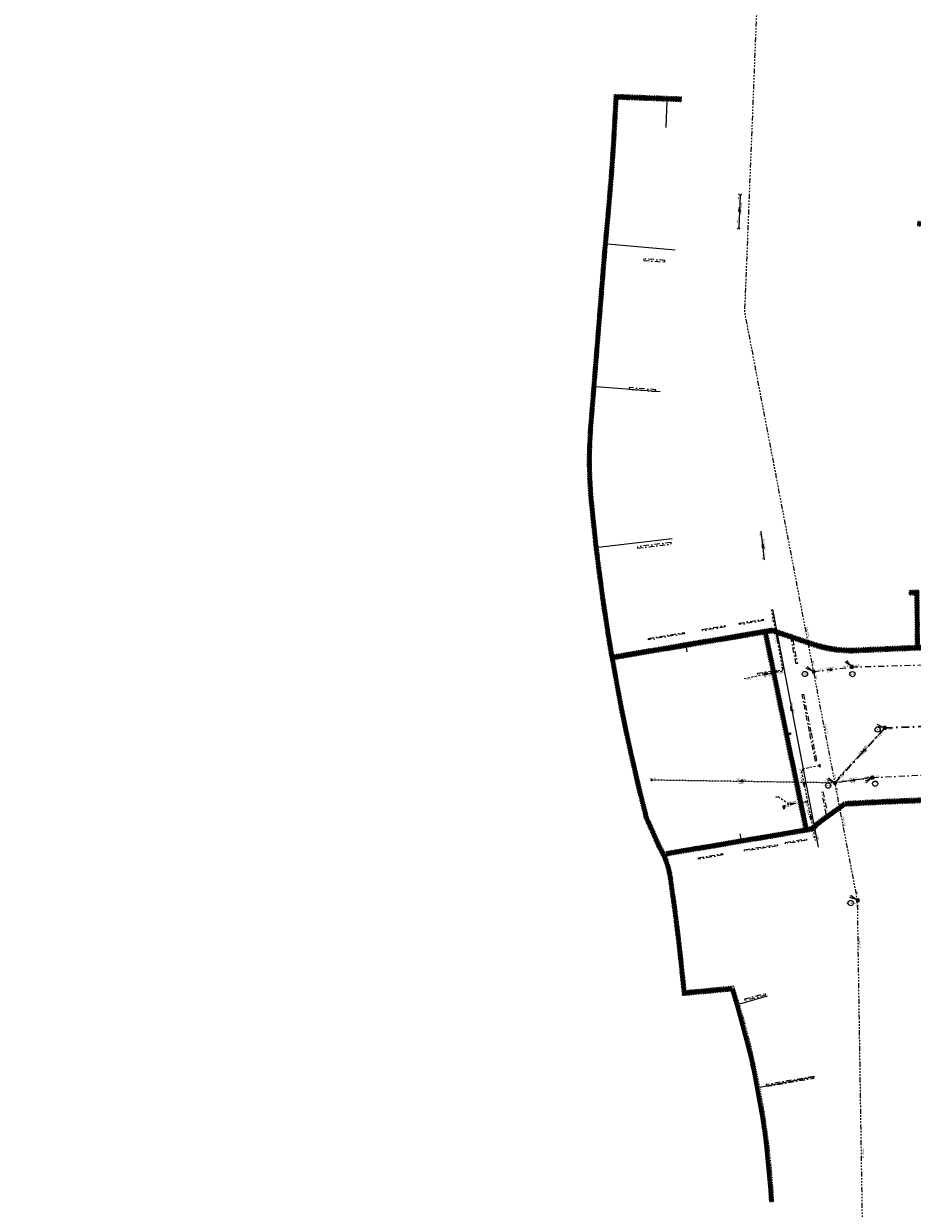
# Model space of a CAD drawing. Header units: metres. Extents: x 166295 to 169354, y 462100 to 463391.
# Tile 3 of 27: x 167237 to 167446, y 462682 to 462961. Entities that reach past the tile are written whole.
import ezdxf
from ezdxf.enums import TextEntityAlignment as Align

# ---------------------------------------------------------------- set-up
doc = ezdxf.new("R2010")
doc.units = ezdxf.units.M
doc.header["$LTSCALE"] = 0.2
for name, pattern in [('DASHDOT', [25.4, 12.7, -6.35, 0, -6.35]), ('NLCS-HIDDEN', [4, 2, -2]), ('RI-GWA', [18.45, 6, -1.8, 1.75, -1.8, 1.75, -1.8, 1.75, -1.8]), ('RI-HWA_KOLKAANSLUITING', [4.3, 2.5, -1.8]), ('RI-VWA_BETON', [19, 9, -5, 0, -5]), ('RI-VWA_PE', [15, 7, -4, 0, -4])]:
    doc.linetypes.add(name, pattern=pattern)
for name, color, linetype, lineweight in [('B-GV-RI-GWA-G', 253, 'RI-GWA', 18), ('B-GV-RI-GWA-T18', 252, 'Continuous', 18), ('B-OI-WH-DUIKER-T18', 252, 'Continuous', 18), ('B-WE-KL-ET_LS_OV-G', 8, 'KL-LS-OV-N', 18), ('B-WE-KL-MANTELBUIS-G', 7, 'DASHDOT', 18), ('B-WE-KL-TRACE_WENSTRACE-G', 8, 'NLCS-HIDDEN', 18), ('B-WE-KL-TRACE_WENSTRACE-G2', 252, 'Continuous', 35), ('B-WE-KW-KUNSTWERK_DUIKER-G', 251, 'Continuous', 18), ('B-WE-RI-HWA_KOLK-S', 252, 'Continuous', 25), ('B-WE-RI-HWA_KOLKAANSLUITING_PE_125-G', 252, 'RI-HWA_KOLKAANSLUITING', 18), ('B-WE-RI-HWA_KOLKAANSLUITING_PE_160-G', 252, 'RI-HWA_KOLKAANSLUITING', 18), ('B-WE-RI-HWA_STROOMRICHTING-S', 252, 'Continuous', 25), ('B-WE-RI-VWA_PUTNUMMER-S', 252, 'Continuous', 25), ('B-WE-RI-VWA_RIOOLPUT_INSPECTIEPUT-S', 252, 'Continuous', 25), ('B-WE-RI-VWA_STROOMRICHTING-S', 252, 'Continuous', 25), ('B-WE-RI-VWA_TRANSPORTLEIDING_BETON_1000-G', 252, 'RI-VWA_BETON', 18), ('B-WE-RI-VWA_TRANSPORTLEIDING_GVK_1000-G', 252, 'RI-VWA_BETON', 35), ('B-WE-RI-VWA_TRANSPORTLEIDING_PE_250-G-block', 252, 'RI-VWA_PE', 35), ('B-WE-RI-VWA_TRANSPORTLEIDING_PE_315-G', 252, 'RI-VWA_PE', 18), ('N-WE-RI-VWA_PUTNUMMER-S', 32, 'Continuous', 25), ('N-WE-RI-VWA_RIOOLPUT_INSPECTIEPUT-S', 32, 'Continuous', 25)]:
    doc.layers.add(name, color=color, linetype=linetype, lineweight=lineweight)
doc.styles.add('NLCS-ISO', font='NLCS-ISO.ttf')
doc.linetypes.add('KL-LS-OV-N', pattern='A,4,-1,[103,NLCS.SHX,S=0.75,R=0,X=0,Y=0],-1,4,-1.5,["0V",Standard,S=1,R=0,X=0,Y=-0.5],-3', length=14.5)

# ---------------------------------------------------------------- blocks, each defined once
blk = doc.blocks.new('*U96')
at = {"ltscale": 0.1}
blk.add_hatch(color=256, dxfattribs=at).paths.add_polyline_path([(-2.5, 0), (2.5, -0.8), (2.5, 0.8)])
at = {"ltscale": 0.1, "flags": 128}
blk.add_lwpolyline([(-2.5, 0), (2.5, -0.8), (2.5, 0.8)], close=True, dxfattribs=at)
at = {"ltscale": 0.1, "style": 'NLCS-ISO'}
for tag, p in [('BOBL', (-100.9, 0)), ('MAT', (-0.5, 0.5))]:
    blk.add_attdef(tag, text='', height=1.8, dxfattribs=at).set_placement(p, align=Align.BOTTOM_RIGHT)
for tag, p in [('DIA', (0.5, 0.5)), ('BOBR', (149.1, 0))]:
    blk.add_attdef(tag, text='', height=1.8, dxfattribs=at).set_placement(p, align=Align.BOTTOM_LEFT)
at = {"ltscale": 0.1, "style": 'NLCS-ISO', "flags": 1}
blk.add_attdef('PUTNR-L', text='', height=1.8, dxfattribs=at).set_placement((-0.8, -5.9), align=Align.BOTTOM_RIGHT)
at = {"ltscale": 0.1, "style": 'NLCS-ISO'}
blk.add_attdef('JVA', text='', height=1.8, dxfattribs=at).set_placement((0, -1), align=Align.TOP_CENTER)
at = {"ltscale": 0.1, "style": 'NLCS-ISO', "flags": 1}
blk.add_attdef('PUTNR-L', text='', height=1.8, dxfattribs=at).set_placement((1.9, -5.8), align=Align.BOTTOM_LEFT)
blk = doc.blocks.new('*U57')
at = {"ltscale": 0.1}
blk.add_hatch(color=256, dxfattribs=at).paths.add_polyline_path([(-2.5, 0), (2.5, -0.8), (2.5, 0.8)])
at = {"ltscale": 0.1, "flags": 128}
blk.add_lwpolyline([(-2.5, 0), (2.5, -0.8), (2.5, 0.8)], close=True, dxfattribs=at)
at = {"ltscale": 0.1, "style": 'NLCS-ISO'}
blk.add_attdef('JVA', text='', height=1.8, dxfattribs=at).set_placement((0, 4.6), align=Align.TOP_CENTER)
for tag, p in [('BOBL', (-172.1, -3.2)), ('MAT', (-0.5, -3.7))]:
    blk.add_attdef(tag, text='', height=1.8, dxfattribs=at).set_placement(p, align=Align.BOTTOM_RIGHT)
at = {"ltscale": 0.1, "style": 'NLCS-ISO', "flags": 1}
blk.add_attdef('PUTNR-L', text='', height=1.8, dxfattribs=at).set_placement((-0.8, -5.9), align=Align.BOTTOM_RIGHT)
at = {"ltscale": 0.1, "style": 'NLCS-ISO'}
for tag, p in [('DIA', (0.5, -3.7)), ('BOBR', (166, -3.2))]:
    blk.add_attdef(tag, text='', height=1.8, dxfattribs=at).set_placement(p, align=Align.BOTTOM_LEFT)
at = {"ltscale": 0.1, "style": 'NLCS-ISO', "flags": 1}
blk.add_attdef('PUTNR-L', text='', height=1.8, dxfattribs=at).set_placement((1.9, -5.8), align=Align.BOTTOM_LEFT)
blk = doc.blocks.new('*U64')
at = {"ltscale": 0.1}
blk.add_hatch(color=256, dxfattribs=at).paths.add_polyline_path([(-2.5, 0), (2.5, -0.8), (2.5, 0.8)])
at = {"ltscale": 0.1, "flags": 128}
blk.add_lwpolyline([(-2.5, 0), (2.5, -0.8), (2.5, 0.8)], close=True, dxfattribs=at)
at = {"ltscale": 0.1, "style": 'NLCS-ISO'}
for tag, p in [('MAT', (-0.5, 0.5)), ('BOBL', (-37, -3.2))]:
    blk.add_attdef(tag, text='', height=1.8, dxfattribs=at).set_placement(p, align=Align.BOTTOM_RIGHT)
for tag, p in [('DIA', (0.5, 0.5)), ('BOBR', (24.7, -3.2))]:
    blk.add_attdef(tag, text='', height=1.8, dxfattribs=at).set_placement(p, align=Align.BOTTOM_LEFT)
at = {"ltscale": 0.1, "style": 'NLCS-ISO', "flags": 1}
blk.add_attdef('PUTNR-L', text='', height=1.8, dxfattribs=at).set_placement((-0.8, -5.9), align=Align.BOTTOM_RIGHT)
at = {"ltscale": 0.1, "style": 'NLCS-ISO'}
blk.add_attdef('JVA', text='', height=1.8, dxfattribs=at).set_placement((0, -1), align=Align.TOP_CENTER)
at = {"ltscale": 0.1, "style": 'NLCS-ISO', "flags": 1}
blk.add_attdef('PUTNR-L', text='', height=1.8, dxfattribs=at).set_placement((1.9, -5.8), align=Align.BOTTOM_LEFT)
blk = doc.blocks.new('*U19')
at = {"ltscale": 0.1}
blk.add_hatch(color=256, dxfattribs=at).paths.add_polyline_path([(-2.5, 0), (2.5, -0.8), (2.5, 0.8)])
at = {"ltscale": 0.1, "flags": 128}
blk.add_lwpolyline([(-2.5, 0), (2.5, -0.8), (2.5, 0.8)], close=True, dxfattribs=at)
at = {"ltscale": 0.1, "style": 'NLCS-ISO'}
for tag, p in [('BOBL', (-9.4, 0)), ('MAT', (-0.5, 0.5))]:
    blk.add_attdef(tag, text='', height=1.8, dxfattribs=at).set_placement(p, align=Align.BOTTOM_RIGHT)
for tag, p in [('DIA', (0.5, 0.5)), ('BOBR', (13.2, 0))]:
    blk.add_attdef(tag, text='', height=1.8, dxfattribs=at).set_placement(p, align=Align.BOTTOM_LEFT)
at = {"ltscale": 0.1, "style": 'NLCS-ISO', "flags": 1}
blk.add_attdef('PUTNR-L', text='', height=1.8, dxfattribs=at).set_placement((-0.8, -5.9), align=Align.BOTTOM_RIGHT)
at = {"ltscale": 0.1, "style": 'NLCS-ISO'}
blk.add_attdef('JVA', text='', height=1.8, dxfattribs=at).set_placement((0, -1), align=Align.TOP_CENTER)
at = {"ltscale": 0.1, "style": 'NLCS-ISO', "flags": 1}
blk.add_attdef('PUTNR-L', text='', height=1.8, dxfattribs=at).set_placement((1.9, -5.8), align=Align.BOTTOM_LEFT)
blk = doc.blocks.new('*U30')
at = {"ltscale": 0.1}
blk.add_hatch(color=256, dxfattribs=at).paths.add_polyline_path([(-2.5, 0), (2.5, -0.8), (2.5, 0.8)])
at = {"ltscale": 0.1, "flags": 128}
blk.add_lwpolyline([(-2.5, 0), (2.5, -0.8), (2.5, 0.8)], close=True, dxfattribs=at)
at = {"ltscale": 0.1, "style": 'NLCS-ISO'}
for tag, p in [('BOBL', (-113.2, 0)), ('MAT', (-0.5, 0.5))]:
    blk.add_attdef(tag, text='', height=1.8, dxfattribs=at).set_placement(p, align=Align.BOTTOM_RIGHT)
for tag, p in [('DIA', (0.5, 0.5)), ('BOBR', (160, 0))]:
    blk.add_attdef(tag, text='', height=1.8, dxfattribs=at).set_placement(p, align=Align.BOTTOM_LEFT)
at = {"ltscale": 0.1, "style": 'NLCS-ISO', "flags": 1}
blk.add_attdef('PUTNR-L', text='', height=1.8, dxfattribs=at).set_placement((-0.8, -5.9), align=Align.BOTTOM_RIGHT)
at = {"ltscale": 0.1, "style": 'NLCS-ISO'}
blk.add_attdef('JVA', text='', height=1.8, dxfattribs=at).set_placement((0, -1), align=Align.TOP_CENTER)
at = {"ltscale": 0.1, "style": 'NLCS-ISO', "flags": 1}
blk.add_attdef('PUTNR-L', text='', height=1.8, dxfattribs=at).set_placement((1.9, -5.8), align=Align.BOTTOM_LEFT)
blk = doc.blocks.new('*U175')
for q in [(-8.6, -4.2), (-7.2, -6.3)]:
    blk.add_line((-1.7, -1.1), q)
blk.add_circle((3.2, -7.2), 3.09)
at = {"ltscale": 0.1, "style": 'NLCS-ISO'}
blk.add_attdef('PUTHGT', text='', height=1.8, rotation=33.6874, dxfattribs=at).set_placement((-9.9, -6.7), align=Align.MIDDLE_LEFT)
blk.add_attdef('PUTNR', text='', height=1.8, dxfattribs=at).set_placement((3.2, -5.4), align=Align.MIDDLE_CENTER)
blk = doc.blocks.new('*U176')
for q in [(-7.8, 5.6), (-6.1, 7.4)]:
    blk.add_line((-1.5, 1.4), q)
blk.add_circle((0.5, -8.4), 3.09)
at = {"ltscale": 0.1, "style": 'NLCS-ISO'}
blk.add_attdef('PUTHGT', text='', height=1.8, rotation=317.0125, dxfattribs=at).set_placement((-8.7, 8.2), align=Align.MIDDLE_LEFT)
blk.add_attdef('PUTNR', text='', height=1.8, dxfattribs=at).set_placement((0.5, -8.4), align=Align.MIDDLE_CENTER)
blk = doc.blocks.new('*U71')
at = {"ltscale": 0.1}
blk.add_hatch(color=256, dxfattribs=at).paths.add_polyline_path([(-2.5, 0), (2.5, -0.8), (2.5, 0.8)])
at = {"ltscale": 0.1, "flags": 128}
blk.add_lwpolyline([(-2.5, 0), (2.5, -0.8), (2.5, 0.8)], close=True, dxfattribs=at)
at = {"ltscale": 0.1, "style": 'NLCS-ISO'}
for tag, p in [('BOBL', (-8.4, 0)), ('MAT', (-0.5, 0.5))]:
    blk.add_attdef(tag, text='', height=1.8, dxfattribs=at).set_placement(p, align=Align.BOTTOM_RIGHT)
for tag, p in [('DIA', (0.5, 0.5)), ('BOBR', (16.2, 0))]:
    blk.add_attdef(tag, text='', height=1.8, dxfattribs=at).set_placement(p, align=Align.BOTTOM_LEFT)
at = {"ltscale": 0.1, "style": 'NLCS-ISO', "flags": 1}
blk.add_attdef('PUTNR-L', text='', height=1.8, dxfattribs=at).set_placement((-0.8, -5.9), align=Align.BOTTOM_RIGHT)
at = {"ltscale": 0.1, "style": 'NLCS-ISO'}
blk.add_attdef('JVA', text='', height=1.8, dxfattribs=at).set_placement((0, -1), align=Align.TOP_CENTER)
at = {"ltscale": 0.1, "style": 'NLCS-ISO', "flags": 1}
blk.add_attdef('PUTNR-L', text='', height=1.8, dxfattribs=at).set_placement((1.9, -5.8), align=Align.BOTTOM_LEFT)
blk = doc.blocks.new('*U184')
for q in [(-8.9, 3.5), (-7.7, 5.7)]:
    blk.add_line((-1.7, 1), q)
blk.add_circle((-8, -3.2), 3.09)
at = {"ltscale": 0.1, "style": 'NLCS-ISO'}
blk.add_attdef('PUTHGT', text='', height=1.8, rotation=330.9947, dxfattribs=at).set_placement((-10.5, 5.8), align=Align.MIDDLE_LEFT)
blk.add_attdef('PUTNR', text='', height=1.8, dxfattribs=at).set_placement((-8, -3.2), align=Align.MIDDLE_CENTER)
blk = doc.blocks.new('*U185')
for q in [(-8.9, 3.5), (-7.7, 5.7)]:
    blk.add_line((-1.7, 1), q)
blk.add_circle((-10.3, -2.9), 3.09)
at = {"ltscale": 0.1, "style": 'NLCS-ISO'}
blk.add_attdef('PUTHGT', text='', height=1.8, rotation=330.9947, dxfattribs=at).set_placement((-10.5, 5.8), align=Align.MIDDLE_LEFT)
blk.add_attdef('PUTNR', text='', height=1.8, dxfattribs=at).set_placement((-10.3, -2.9), align=Align.MIDDLE_CENTER)
blk = doc.blocks.new('*U186')
for q in [(-9.5, 1.3), (-8.8, 3.8)]:
    blk.add_line((-1.9, 0.5), q)
blk.add_circle((-8.6, -2.1), 3.09)
at = {"ltscale": 0.1, "style": 'NLCS-ISO'}
blk.add_attdef('PUTHGT', text='', height=1.8, rotation=344.4069, dxfattribs=at).set_placement((-11.5, 3.2), align=Align.MIDDLE_LEFT)
blk.add_attdef('PUTNR', text='', height=1.8, dxfattribs=at).set_placement((-8.6, -2.1), align=Align.MIDDLE_CENTER)
blk = doc.blocks.new('*U255')
at = {"ltscale": 0.1}
blk.add_hatch(color=256, dxfattribs=at).paths.add_polyline_path([(-2.5, 0), (2.5, 0.8), (2.5, -0.8)])
at = {"ltscale": 0.1, "flags": 128}
blk.add_lwpolyline([(-2.5, 0), (2.5, 0.8), (2.5, -0.8)], close=True, dxfattribs=at)
at = {"ltscale": 0.1, "style": 'NLCS-ISO'}
for tag, p in [('BOBL', (-106.9, 0)), ('MAT', (-1, 0.5))]:
    blk.add_attdef(tag, text='', height=1.8, dxfattribs=at).set_placement(p, align=Align.BOTTOM_RIGHT)
for tag, p in [('DIA', (1, 0.5)), ('BOBR', (151.9, 0))]:
    blk.add_attdef(tag, text='', height=1.8, dxfattribs=at).set_placement(p, align=Align.BOTTOM_LEFT)
blk.add_attdef('JVA', text='', height=1.8, dxfattribs=at).set_placement((0, -1), align=Align.TOP_CENTER)
blk = doc.blocks.new('*U256')
at = {"ltscale": 0.1}
blk.add_hatch(color=256, dxfattribs=at).paths.add_polyline_path([(-2.5, 0), (2.5, 0.8), (2.5, -0.8)])
at = {"ltscale": 0.1, "flags": 128}
blk.add_lwpolyline([(-2.5, 0), (2.5, 0.8), (2.5, -0.8)], close=True, dxfattribs=at)
at = {"ltscale": 0.1, "style": 'NLCS-ISO'}
for tag, p in [('MAT', (-1, 0.5)), ('BOBL', (-10.7, -3.2))]:
    blk.add_attdef(tag, text='', height=1.8, dxfattribs=at).set_placement(p, align=Align.BOTTOM_RIGHT)
for tag, p in [('DIA', (1, 0.5)), ('BOBR', (10.8, -3.2))]:
    blk.add_attdef(tag, text='', height=1.8, dxfattribs=at).set_placement(p, align=Align.BOTTOM_LEFT)
blk.add_attdef('JVA', text='', height=1.8, dxfattribs=at).set_placement((0, -1), align=Align.TOP_CENTER)
blk = doc.blocks.new('B-SRI-KOLK_TROTTOIR-SO')
blk.add_line((-1.125, 0), (1.125, 1.5))
at = {"flags": 128}
blk.add_lwpolyline([(-1.125, 0), (1.125, 0), (1.125, 1.5), (-1.125, 1.5)], close=True, dxfattribs=at)
blk = doc.blocks.new('*U263')
at = {"ltscale": 0.1}
blk.add_hatch(color=256, dxfattribs=at).paths.add_polyline_path([(2.5, 0), (-2.5, 0.8), (-2.5, -0.8)])
at = {"ltscale": 0.1, "flags": 128}
blk.add_lwpolyline([(2.5, 0), (-2.5, 0.8), (-2.5, -0.8)], close=True, dxfattribs=at)
at = {"ltscale": 0.1, "style": 'NLCS-ISO'}
for tag, p in [('BOBL', (-29, 0)), ('MAT', (-1, 0.5))]:
    blk.add_attdef(tag, text='', height=1.8, dxfattribs=at).set_placement(p, align=Align.BOTTOM_RIGHT)
for tag, p in [('DIA', (1, 0.5)), ('BOBR', (20.5, 0))]:
    blk.add_attdef(tag, text='', height=1.8, dxfattribs=at).set_placement(p, align=Align.BOTTOM_LEFT)
blk.add_attdef('JVA', text='', height=1.8, dxfattribs=at).set_placement((0, -1), align=Align.TOP_CENTER)
blk = doc.blocks.new('*U264')
at = {"ltscale": 0.1}
blk.add_hatch(color=256, dxfattribs=at).paths.add_polyline_path([(2.5, 0), (-2.5, 0.8), (-2.5, -0.8)])
at = {"ltscale": 0.1, "flags": 128}
blk.add_lwpolyline([(2.5, 0), (-2.5, 0.8), (-2.5, -0.8)], close=True, dxfattribs=at)
at = {"ltscale": 0.1, "style": 'NLCS-ISO'}
for tag, p in [('MAT', (-1, 0.5)), ('BOBL', (-18.7, -3.2))]:
    blk.add_attdef(tag, text='', height=1.8, dxfattribs=at).set_placement(p, align=Align.BOTTOM_RIGHT)
for tag, p in [('DIA', (1, 0.5)), ('BOBR', (15, -3.2))]:
    blk.add_attdef(tag, text='', height=1.8, dxfattribs=at).set_placement(p, align=Align.BOTTOM_LEFT)
blk.add_attdef('JVA', text='', height=1.8, dxfattribs=at).set_placement((0, -1), align=Align.TOP_CENTER)
blk = doc.blocks.new('*U265')
at = {"ltscale": 0.1}
blk.add_hatch(color=256, dxfattribs=at).paths.add_polyline_path([(-2.5, 0), (2.5, 0.8), (2.5, -0.8)])
at = {"ltscale": 0.1, "flags": 128}
blk.add_lwpolyline([(-2.5, 0), (2.5, 0.8), (2.5, -0.8)], close=True, dxfattribs=at)
at = {"ltscale": 0.1, "style": 'NLCS-ISO'}
for tag, p in [('BOBL', (-18.6, 0)), ('MAT', (-1, 0.5))]:
    blk.add_attdef(tag, text='', height=1.8, dxfattribs=at).set_placement(p, align=Align.BOTTOM_RIGHT)
for tag, p in [('DIA', (1, 0.5)), ('BOBR', (12.9, 0))]:
    blk.add_attdef(tag, text='', height=1.8, dxfattribs=at).set_placement(p, align=Align.BOTTOM_LEFT)
blk.add_attdef('JVA', text='', height=1.8, dxfattribs=at).set_placement((0, -1), align=Align.TOP_CENTER)
blk = doc.blocks.new('*U266')
at = {"ltscale": 0.1}
blk.add_hatch(color=256, dxfattribs=at).paths.add_polyline_path([(2.5, 0), (-2.5, 0.8), (-2.5, -0.8)])
at = {"ltscale": 0.1, "flags": 128}
blk.add_lwpolyline([(2.5, 0), (-2.5, 0.8), (-2.5, -0.8)], close=True, dxfattribs=at)
at = {"ltscale": 0.1, "style": 'NLCS-ISO'}
for tag, p in [('MAT', (-1, 0.5)), ('BOBL', (-2.9, -3.2))]:
    blk.add_attdef(tag, text='', height=1.8, dxfattribs=at).set_placement(p, align=Align.BOTTOM_RIGHT)
for tag, p in [('DIA', (1, 0.5)), ('BOBR', (9.6, -3.2))]:
    blk.add_attdef(tag, text='', height=1.8, dxfattribs=at).set_placement(p, align=Align.BOTTOM_LEFT)
blk.add_attdef('JVA', text='', height=1.8, dxfattribs=at).set_placement((0, -1), align=Align.TOP_CENTER)
blk = doc.blocks.new('*U103')
at = {"ltscale": 0.1}
blk.add_hatch(color=256, dxfattribs=at).paths.add_polyline_path([(-2.5, 0), (2.5, -0.8), (2.5, 0.8)])
at = {"ltscale": 0.1, "flags": 128}
blk.add_lwpolyline([(-2.5, 0), (2.5, -0.8), (2.5, 0.8)], close=True, dxfattribs=at)
at = {"ltscale": 0.1, "style": 'NLCS-ISO'}
for tag, p in [('BOBL', (-100.2, 0)), ('MAT', (-0.5, 0.5))]:
    blk.add_attdef(tag, text='', height=1.8, dxfattribs=at).set_placement(p, align=Align.BOTTOM_RIGHT)
for tag, p in [('DIA', (0.5, 0.5)), ('BOBR', (97.2, 0))]:
    blk.add_attdef(tag, text='', height=1.8, dxfattribs=at).set_placement(p, align=Align.BOTTOM_LEFT)
at = {"ltscale": 0.1, "style": 'NLCS-ISO', "flags": 1}
blk.add_attdef('PUTNR-L', text='', height=1.8, dxfattribs=at).set_placement((-0.8, -5.9), align=Align.BOTTOM_RIGHT)
at = {"ltscale": 0.1, "style": 'NLCS-ISO'}
blk.add_attdef('JVA', text='', height=1.8, dxfattribs=at).set_placement((0, -1), align=Align.TOP_CENTER)
at = {"ltscale": 0.1, "style": 'NLCS-ISO', "flags": 1}
blk.add_attdef('PUTNR-L', text='', height=1.8, dxfattribs=at).set_placement((1.9, -5.8), align=Align.BOTTOM_LEFT)
blk = doc.blocks.new('sl-einddop')
at = {"layer": 'B-WE-RI-VWA_TRANSPORTLEIDING_PE_250-G-block', "ltscale": 0.2}
h = blk.add_hatch(color=256, dxfattribs=at)
h.dxf.hatch_style = 1
h.paths.add_polyline_path([(0, 0), (-0.17, -0.3), (0.17, -0.3)])
at = {"layer": 'B-WE-RI-VWA_TRANSPORTLEIDING_PE_250-G-block', "ltscale": 0.2, "flags": 128}
blk.add_lwpolyline([(0, 0), (-0.17, -0.3), (0.17, -0.3)], close=True, dxfattribs=at)
at = {"layer": 'B-WE-RI-VWA_TRANSPORTLEIDING_PE_250-G-block', "ltscale": 0.2, "const_width": 0.1, "flags": 128}
blk.add_lwpolyline([(-0.17, -0.5), (0.17, -0.5)], dxfattribs=at)
blk = doc.blocks.new('Inspectieputdeksel 610x610')
h = blk.add_hatch()
h.set_pattern_fill('ANGLE', color=253, scale=0.2)
h.set_pattern_definition([(0, (0, 0), (0, 0.055), [0.04, -0.015]), (90, (0, 0), (-0.055, 3e-18), [0.04, -0.015])])
h.paths.add_polyline_path([(-0.305, -0.305), (0.305, -0.305), (0.305, 0.305), (-0.305, 0.305)])
blk.add_lwpolyline([(-0.305, -0.305), (0.305, -0.305), (0.305, 0.305), (-0.305, 0.305)], close=True)
blk.add_circle((0, 0), 0.26)

msp = doc.modelspace()

# ---------------------------------------------------------------- linework, layer by layer
at = {"layer": 'B-GV-RI-GWA-G', "flags": 128}
msp.add_lwpolyline([(167236.84, 462099.96), (167299.51, 462183.38), (167468.93, 462396.34), (167469.64, 462397.2), (167434.61, 462515.6), (167435.32, 462560.91), (167434.86, 462633.5), (167432.99, 462754.78), (167432.36, 462758.07), (167406.48, 462893.1), (167409.31, 462963.93), (167410.29, 463004.92), (167411.71, 463062.78), (167414.87, 463088.04), (167430.07, 463155.43), (167434.45, 463170.59), (167473.41, 463237.05), (167498.84, 463278.09), (167508.43, 463295.22), (167509.41, 463298.93), (167514.11, 463318.41), (167521.31, 463349.07), (167531.52, 463390.75)], dxfattribs=at)
at = {"layer": 'B-WE-KL-ET_LS_OV-G', "flags": 128}
for points in [[(167388.01, 462936.51), (167388.25, 462942.79)], [(167390.13, 462907.67), (167374.18, 462909.12)], [(167386.55, 462874.34), (167371.48, 462875.55)], [(167389.41, 462839.78), (167372.01, 462837.75)], [(167392.95, 462813.19), (167392.76, 462814.32)], [(167417.36, 462793.96), (167416.29, 462793.82)], [(167405.32, 462770.36), (167405.51, 462769.22)], [(167411.73, 462732.25), (167405.21, 462730.3)], [(167422.93, 462713.22), (167410.01, 462710.75)]]:
    msp.add_lwpolyline(points, dxfattribs=at)
at = {"layer": 'B-WE-KL-MANTELBUIS-G', "ltscale": 0.5}
for points in [[(167387.69, 462905.27), (167382.73, 462905.67), (167382.69, 462905.27), (167387.66, 462904.87)], [(167385.54, 462874.86), (167379.31, 462875.36), (167379.28, 462874.96), (167385.51, 462874.46)], [(167389.12, 462838.93), (167381.22, 462838), (167381.27, 462837.6), (167389.17, 462838.54)], [(167396.44, 462818.47), (167401.77, 462819.36), (167401.82, 462819.07), (167396.49, 462818.17)], [(167405.17, 462819.93), (167410.79, 462820.86), (167410.84, 462820.57), (167405.22, 462819.64)], [(167383.82, 462816.35), (167392.22, 462817.75), (167392.26, 462817.45), (167383.86, 462816.06)], [(167418.54, 462810.39), (167417.45, 462815.91), (167417.75, 462815.98), (167418.84, 462810.45)], [(167414.53, 462808.7), (167409.51, 462807.88), (167409.46, 462808.17), (167414.49, 462809)], [(167421.69, 462794.47), (167419.97, 462803.2), (167420.26, 462803.26), (167421.99, 462794.53)], [(167417.23, 462793.74), (167416.31, 462793.62), (167416.26, 462794.02), (167417.18, 462794.13)], [(167423.08, 462787.52), (167421.77, 462794.08), (167422.07, 462794.14), (167423.37, 462787.58)], [(167425.65, 462775.06), (167424.57, 462780.19), (167424.86, 462780.26), (167425.94, 462775.13)], [(167416.02, 462768.36), (167420.97, 462769.22), (167421.02, 462768.92), (167416.07, 462768.06)], [(167406.39, 462766.66), (167414.09, 462767.87), (167414.14, 462767.57), (167406.44, 462766.36)], [(167395.56, 462764.73), (167401.26, 462765.74), (167401.3, 462765.45), (167395.61, 462764.43)], [(167411.36, 462732.48), (167406.59, 462731.17), (167406.48, 462731.56), (167411.26, 462732.87)], [(167422.62, 462713.3), (167411.48, 462711.43), (167411.55, 462711.03), (167422.69, 462712.91)]]:
    msp.add_lwpolyline(points, close=True, dxfattribs=at)
at = {"layer": 'B-WE-KL-TRACE_WENSTRACE-G', "ltscale": 0.5, "flags": 128}
for points in [[(167403.49, 462732.49, -0.062979), (167412.27, 462683.92), (167413.27, 462683.98, 0.065306), (167403.89, 462734.54), (167392.68, 462733.49), (167391.65, 462743.21), (167390.91, 462749.45), (167390.46, 462752.9), (167390.07, 462755.76), (167389.39, 462760.5, 0.095019), (167386.83, 462767.55), (167383.79, 462774.35, -0.015037), (167377.5, 462802.29), (167375.6, 462812.74, -0.019201), (167370.84, 462848.99, -0.042968), (167370.73, 462866.2), (167373.98, 462906.85), (167374.87, 462916.63), (167375.58, 462925.2), (167376.08, 462932.36), (167376.67, 462943.22), (167391.56, 462942.66), (167391.6, 462943.66), (167375.73, 462944.26), (167375.08, 462932.42), (167374.58, 462925.27), (167373.87, 462916.72), (167372.98, 462906.94), (167369.74, 462866.27, 0.042968), (167369.85, 462848.9, 0.019204), (167374.62, 462812.56), (167376.52, 462802.11, 0.015085), (167382.84, 462774.02), (167385.94, 462767.09, -0.095682), (167388.41, 462760.35), (167389.08, 462755.62), (167389.47, 462752.77), (167389.92, 462749.33), (167390.66, 462743.1), (167391.78, 462732.41), (167403.18, 462733.47)], [(167410.67, 462818.36), (167410.83, 462817.37), (167412.85, 462817.71), (167420.87, 462815.01), (167422.32, 462814.52, 0.094446), (167433.04, 462813.04, -0.001561), (167438.21, 462813.29, -0.03151), (167534.77, 462811.69, -0.02225), (167602.47, 462803.24, 0.041212), (167606.44, 462802.9, 0.041013), (167610.39, 462803.21), (167613.72, 462803.76), (167607.64, 462769.52, 0.036978), (167499.77, 462781.36, 0.023972), (167490.87, 462781.25, 0.012762), (167481.32, 462780.42, -0.001383), (167480.15, 462780.29, -0.01501), (167467.45, 462779.33, -0.007234), (167461.32, 462779.13, 0.007722), (167438.7, 462778.4, 0.003041), (167429.8, 462777.92), (167423.81, 462773.58, 0.077674), (167422.27, 462772.06), (167419.95, 462771.66), (167420.12, 462770.68), (167422.86, 462771.14, -0.094113), (167424.39, 462772.77), (167430.15, 462776.94, -0.002942), (167438.75, 462777.4, -0.007722), (167461.34, 462778.13, 0.007234), (167467.5, 462778.33, 0.01501), (167480.26, 462779.3, 0.001383), (167481.43, 462779.43, -0.012762), (167490.93, 462780.25, -0.023972), (167499.73, 462780.36, -0.032941), (167595.8, 462770.6), (167586.84, 462720.17, 0.055062), (167487.37, 462726.27), (167472.5, 462725.54), (167455.83, 462724.73), (167455.88, 462723.73), (167472.96, 462724.56), (167487.42, 462725.27, -0.055063), (167586.67, 462719.18), (167583.24, 462699.31, 0.034206), (167518.42, 462704.67), (167518.32, 462704.58, 0.016207), (167490.34, 462704.24), (167475.1, 462703.5), (167474.79, 462676.99), (167469.79, 462677.05), (167469.77, 462676.05), (167474.77, 462675.99), (167513.52, 462675.52), (167512.44, 462643.91), (167472.89, 462644.39), (167472.88, 462643.39), (167515.61, 462642.88, -0.027959), (167510.71, 462604.79), (167507.12, 462604.85), (167506.58, 462571.76), (167454.49, 462572.61), (167455.13, 462611.9), (167454.13, 462611.92), (167453.47, 462571.62), (167507.56, 462570.74), (167508.1, 462603.84), (167511.54, 462603.78, 0.028616), (167516.61, 462642.86), (167527.47, 462642.73, -0.012848), (167525.72, 462624.55, -0.015493), (167522.38, 462602.79), (167521.84, 462599.85), (167517.04, 462573.97), (167535.4, 462568.69, 0.006774), (167548.33, 462565.16, 0.027332), (167601.3, 462554.51), (167584.57, 462534.14), (167585.34, 462533.5), (167602.46, 462554.34), (167683.75, 462543.01), (167721.66, 462537.73), (167728.8, 462551.11), (167748.51, 462548.36), (167748.65, 462549.35), (167729.3, 462552.05), (167736.99, 462566.47), (167738.69, 462590.21), (167739.89, 462606.99), (167749.77, 462606.28), (167757.93, 462605.7), (167760.86, 462611.19), (167770.61, 462629.46), (167789.58, 462625.28), (167789.8, 462626.25), (167771.1, 462630.38), (167774.92, 462637.54), (167785.93, 462658.18), (167786.92, 462660.04, 0.005182), (167805.96, 462655.97), (167806.16, 462656.95, -0.005108), (167787.41, 462660.95), (167819.59, 462721.26, 0.223087), (167821.93, 462724.98, 0.003248), (167821.97, 462725.33, 0.133429), (167819.79, 462739.15), (167806.86, 462767.99, 0.061342), (167794.62, 462788.21), (167807.88, 462804.34, -0.179074), (167839.37, 462822.74), (168165.74, 462880.17), (168165.57, 462881.16), (167839.2, 462823.72, 0.179074), (167807.11, 462804.98), (167793.99, 462789.01, 0.053653), (167779.37, 462803.65, 0.093577), (167747.76, 462820.61, 0.005505), (167745.72, 462821.23), (167725.98, 462826.99), (167715.46, 462830.08, 0.023713), (167718.2, 462848.32, 0.032883), (167719.11, 462873.87), (167718.11, 462873.84, -0.032477), (167717.24, 462848.73, 0.043605), (167585.82, 462891.95, 0.008076), (167560.74, 462897.41), (167560.94, 462897.93), (167569.98, 462921.66), (167569.04, 462922.01), (167560.73, 462900.19, 0.036184), (167447.14, 462914.42), (167447.09, 462913.42, -0.036131), (167560.37, 462899.24), (167560, 462898.29), (167548.45, 462867.97, 0.000969), (167548.1, 462867.04, 0.013834), (167543.5, 462853.56), (167531.39, 462858.14, 0.065497), (167506.17, 462864.06), (167478.33, 462866.84), (167477.28, 462868.12), (167450.39, 462870.81), (167450.29, 462869.82), (167476.76, 462867.17), (167477.82, 462865.89), (167506.07, 462863.06, -0.065497), (167531.04, 462857.2), (167543.21, 462852.61, 0.004913), (167541.77, 462847.76, 0.0091), (167539.38, 462838.74, 0.025841), (167534.39, 462812.72, 0.028285), (167447.59, 462814.67), (167447.45, 462827.66), (167445.15, 462827.64), (167445.16, 462826.64), (167446.46, 462826.65), (167446.59, 462814.64, 0.002745), (167438.17, 462814.29, 0.001561), (167432.99, 462814.04, -0.094446), (167422.64, 462815.47), (167421.19, 462815.95), (167412.93, 462818.74)]]:
    msp.add_lwpolyline(points, format="xyb", close=True, dxfattribs=at)
for points in [[(167375.66, 462943.26), (167375.67, 462943.26)], [(167420.35, 462771.73), (167410.7, 462818.36), (167375.65, 462812.45)], [(167375.83, 462811.46), (167410.9, 462817.38)], [(167421.33, 462771.9), (167411.89, 462817.55)], [(167387.57, 462766.18), (167419.95, 462771.66)], [(167388.01, 462765.24), (167420.12, 462770.68)]]:
    msp.add_lwpolyline(points, dxfattribs=at)
at = {"layer": 'B-WE-KL-TRACE_WENSTRACE-G2', "const_width": 1, "flags": 128}
for points in [[(167403.97, 462732.64, 0.00181), (167403.54, 462734), (167392.23, 462732.95), (167391.16, 462743.16), (167390.41, 462749.39), (167389.97, 462752.83), (167389.57, 462755.69), (167388.9, 462760.42, 0.095344), (167386.38, 462767.32), (167383.32, 462774.19, -0.015061), (167377.01, 462802.2), (167375.11, 462812.65, -0.019203), (167370.34, 462848.94, -0.042968), (167370.24, 462866.23), (167373.48, 462906.9), (167374.37, 462916.68), (167375.08, 462925.23), (167375.58, 462932.39), (167376.2, 462943.74), (167391.58, 462943.16)], [(167447.12, 462913.92, -0.036318), (167561.04, 462899.62), (167560.47, 462898.11), (167548.92, 462867.79, 0.000968), (167548.57, 462866.86, 0.014351), (167543.82, 462852.91, 0.005369), (167542.25, 462847.62, 0.0091), (167539.86, 462838.62, 0.026302), (167534.82, 462812.19, 0.028606), (167447.1, 462814.15, 0.002904), (167438.19, 462813.79, 0.001562), (167433.02, 462813.54, -0.094446), (167422.48, 462814.99), (167421.03, 462815.48), (167412.89, 462818.23), (167410.75, 462817.87)], [(167420.03, 462771.17), (167422.56, 462771.6, -0.085385), (167424.1, 462773.17), (167429.98, 462777.43, -0.002992), (167438.73, 462777.9, -0.007722), (167461.33, 462778.63, 0.007234)], [(167403.97, 462732.64, -0.062979), (167412.77, 462683.95, -0.062979)]]:
    msp.add_lwpolyline(points, format="xyb", dxfattribs=at)
for points in [[(167447.09, 462814.66), (167446.95, 462827.16), (167445.15, 462827.14)], [(167375.75, 462811.96), (167410.82, 462817.88)], [(167420.84, 462771.83), (167411.19, 462818.47)], [(167387.93, 462765.73), (167420.03, 462771.17)]]:
    msp.add_lwpolyline(points, dxfattribs=at)
at = {"layer": 'B-WE-KW-KUNSTWERK_DUIKER-G', "linetype": 'ByBlock', "lineweight": 18}
for points in [[(167405.73, 462920.91), (167405.36, 462920.54), (167405.02, 462920.94)], [(167405.36, 462920.54), (167405.06, 462912.98)], [(167405.39, 462912.58), (167405.06, 462912.98), (167404.68, 462912.61)]]:
    msp.add_lwpolyline(points, dxfattribs=at)
at = {"layer": 'B-WE-KW-KUNSTWERK_DUIKER-G'}
for points in [[(167411.1, 462834.81), (167410.33, 462841.57)], [(167423.84, 462767.24), (167413.05, 462823.17)]]:
    msp.add_lwpolyline(points, dxfattribs=at)
at = {"layer": 'B-WE-RI-HWA_KOLKAANSLUITING_PE_125-G'}
for points in [[(167406.33, 462806.94), (167415.15, 462808.67), (167415.46, 462809.15), (167412.79, 462823.1)], [(167413.78, 462779.06), (167414.29, 462779.16), (167417.03, 462777.32)], [(167415.61, 462776.63), (167415.4, 462776.78), (167415.57, 462777.04), (167420.78, 462778.06), (167421.28, 462777.73)]]:
    msp.add_lwpolyline(points, dxfattribs=at)
at = {"layer": 'B-WE-RI-HWA_KOLKAANSLUITING_PE_160-G'}
msp.add_lwpolyline([(167423.95, 462786.41), (167420.14, 462785.63), (167419.8, 462785.13), (167423.05, 462768.82)], dxfattribs=at)
at = {"layer": 'B-WE-RI-VWA_TRANSPORTLEIDING_BETON_1000-G', "ltscale": 0.2}
msp.add_lwpolyline([(167428.41, 462783.43), (167439.44, 462795.34)], dxfattribs=at)
at = {"layer": 'B-WE-RI-VWA_TRANSPORTLEIDING_GVK_1000-G', "flags": 128}
for points in [[(167439.44, 462795.34), (167510.5, 462798.07)], [(167427.7, 462782.38), (167439.44, 462795.34)]]:
    msp.add_lwpolyline(points, dxfattribs=at)
at = {"layer": 'B-WE-RI-VWA_TRANSPORTLEIDING_PE_315-G', "flags": 128}
for points in [[(167431.68, 462809.65), (167490.63, 462811.32)], [(167422.68, 462808.57), (167431.68, 462809.65)]]:
    msp.add_lwpolyline(points, dxfattribs=at)
at = {"layer": 'B-WE-RI-VWA_TRANSPORTLEIDING_PE_315-G'}
for points in [[(167436.49, 462783.64), (167491.52, 462786.39)], [(167436.49, 462783.64), (167427.7, 462782.38)]]:
    msp.add_lwpolyline(points, dxfattribs=at)
at = {"layer": 'B-WE-RI-VWA_TRANSPORTLEIDING_PE_315-G', "ltscale": 0.2}
for points in [[(167427.7, 462782.38), (167384.35, 462783.03)], [(167436.49, 462783.64), (167427.7, 462782.38)]]:
    msp.add_lwpolyline(points, dxfattribs=at)

# ---------------------------------------------------------------- block references
at = {"zscale": 20, "rotation": 84.28953923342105}
msp.add_blockref('sl-einddop', (167384.35, 462783.03), dxfattribs=at)
at = {"layer": 'B-OI-WH-DUIKER-T18'}
for name, p, xscale, yscale, zscale, rotation in [('*U256', (167405.23, 462917.26), 0.2000000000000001, 0.2000000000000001, 0.2000000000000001, 267.7182847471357), ('*U256', (167410.72, 462838.16), 0.2, 0.2, 0.2, 276.4750582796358), ('*U255', (167417.41, 462799.85), 0.2000000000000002, 0.2000000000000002, 0.2000000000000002, 281.1524296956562)]:
    msp.add_blockref(name, p, dxfattribs=dict(at, xscale=xscale, yscale=yscale, zscale=zscale, rotation=rotation)).add_auto_attribs({'MAT': 'beton', 'DIA': '400', 'BOBL': '7.80+', 'BOBR': '7.80+'})
at = {"layer": 'B-WE-RI-HWA_KOLK-S', "xscale": 0.2, "yscale": 0.2, "zscale": 0.2}
for p, rotation in [((167424.24, 462786.49), 105.8894534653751), ((167415.87, 462776.47), 58.28011518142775)]:
    msp.add_blockref('B-SRI-KOLK_TROTTOIR-SO', p, dxfattribs=dict(at, rotation=rotation))
at = {"layer": 'B-WE-RI-HWA_STROOMRICHTING-S', "xscale": 0.1999999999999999, "yscale": 0.1999999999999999, "zscale": 0.1999999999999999}
for name, p, rotation, values in [('*U263', (167414.13, 462816.12), 101.1166181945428, {'MAT': 'PP', 'DIA': '125', 'BOBL': '+8.05', 'BOBR': '+8.00'}), ('*U266', (167417.68, 462777.45), 11.11661819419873, {'MAT': 'PP', 'DIA': '125', 'BOBL': '+8.40', 'BOBR': '+8.37'})]:
    msp.add_blockref(name, p, dxfattribs=dict(at, rotation=rotation)).add_auto_attribs(values)
at = {"layer": 'B-WE-RI-HWA_STROOMRICHTING-S'}
ref = msp.add_blockref('*U264', (167411.54, 462807.96), dxfattribs=dict(at, xscale=0.1999999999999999, yscale=0.1999999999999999, zscale=0.1999999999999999, rotation=11.11661819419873))
ref.add_attrib('MAT', 'PP', dxfattribs={"layer": '0', "ltscale": 0.1, "height": 0.36, "rotation": 11.1166, "style": 'NLCS-ISO'}).set_placement((167411.63, 462807.1), align=Align.BOTTOM_RIGHT)
ref.add_attrib('DIA', '125', dxfattribs={"layer": '0', "ltscale": 0.1, "height": 0.36, "rotation": 11.1166, "style": 'NLCS-ISO'}).set_placement((167412.02, 462807.31), align=Align.BOTTOM_LEFT)
ref.add_attrib('BOBL', '+8.07', dxfattribs={"layer": '0', "ltscale": 0.1, "height": 0.36, "rotation": 11.1166, "style": 'NLCS-ISO'}).set_placement((167407.99, 462806.6), align=Align.BOTTOM_RIGHT)
ref.add_attrib('BOBR', '+8.05', dxfattribs={"layer": '0', "ltscale": 0.1, "height": 0.36, "rotation": 11.1166, "style": 'NLCS-ISO'}).set_placement((167414.61, 462807.91), align=Align.BOTTOM_LEFT)
ref = msp.add_blockref('*U265', (167420.43, 462781.95), dxfattribs=dict(at, xscale=0.1999999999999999, yscale=0.1999999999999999, zscale=0.1999999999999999, rotation=101.1166181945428))
ref.add_attrib('MAT', 'PP', dxfattribs={"layer": '0', "ltscale": 0.1, "height": 0.36, "rotation": 101.1166, "style": 'NLCS-ISO'}).set_placement((167420.14, 462783.36), align=Align.BOTTOM_RIGHT)
ref.add_attrib('DIA', '160', dxfattribs={"layer": '0', "ltscale": 0.1, "height": 0.36, "rotation": 101.1166, "style": 'NLCS-ISO'}).set_placement((167420.08, 462783.38), align=Align.BOTTOM_LEFT)
ref.add_attrib('BOBR', '+8.45', dxfattribs={"layer": '0', "ltscale": 0.1, "height": 0.36, "rotation": 101.1166, "style": 'NLCS-ISO'}).set_placement((167419.94, 462784.47), align=Align.BOTTOM_LEFT)
ref = msp.add_blockref('*U265', (167421.99, 462774.13), dxfattribs=dict(at, xscale=0.1999999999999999, yscale=0.1999999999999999, zscale=0.1999999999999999, rotation=101.1166181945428))
ref.add_attrib('MAT', 'PP', dxfattribs={"layer": '0', "ltscale": 0.1, "height": 0.36, "rotation": 101.1166, "style": 'NLCS-ISO'}).set_placement((167421.71, 462775.6), align=Align.BOTTOM_RIGHT)
ref.add_attrib('DIA', '160', dxfattribs={"layer": '0', "ltscale": 0.1, "height": 0.36, "rotation": 101.1166, "style": 'NLCS-ISO'}).set_placement((167421.66, 462775.6), align=Align.BOTTOM_LEFT)
ref.add_attrib('BOBL', '+8.30', dxfattribs={"layer": '0', "ltscale": 0.1, "height": 0.36, "rotation": 101.1166, "style": 'NLCS-ISO'}).set_placement((167422.71, 462770.48), align=Align.BOTTOM_RIGHT)
ref.add_attrib('BOBR', '+8.37', dxfattribs={"layer": '0', "ltscale": 0.1, "height": 0.36, "rotation": 101.1166, "style": 'NLCS-ISO'}).set_placement((167421.5, 462776.65), align=Align.BOTTOM_LEFT)
at = {"layer": 'B-WE-RI-VWA_PUTNUMMER-S', "xscale": 0.2, "yscale": 0.2, "zscale": 0.2}
msp.add_blockref('*U184', (167432.99, 462754.76), dxfattribs=at).add_auto_attribs({'PUTNR': '11701-nieuw', 'PUTHGT': '+8.50'})
at = {"layer": 'B-WE-RI-VWA_RIOOLPUT_INSPECTIEPUT-S', "rotation": 276.3149306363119}
msp.add_blockref('Inspectieputdeksel 610x610', (167433.01, 462754.78), dxfattribs=at)
at = {"layer": 'B-WE-RI-VWA_STROOMRICHTING-S'}
for name, p, xscale, yscale, zscale, rotation, values in [('*U30', (167456.28, 462810.35), 0.2, 0.2, 0.2, 1.61831215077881, {'MAT': 'PP', 'DIA': '%%c315', 'JVA': 'L=59m', 'BOBL': '+6.56', 'BOBR': '+6.70'}), ('*U71', (167426.42, 462809.02), 0.2, 0.2, 0.2, 6.883255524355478, {'MAT': 'PP', 'DIA': '%%c315', 'JVA': 'L=9m', 'BOBL': '+5.30', 'BOBR': '+6.36'}), ('*U57', (167475.62, 462796.73), 0.2000000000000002, 0.2000000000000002, 0.2000000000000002, 2.202806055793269, {'MAT': 'GVK', 'DIA': '%%C1000', 'BOBL': '5.03', 'BOBR': '5.10', 'JVA': 'L=71m'}), ('*U64', (167434.29, 462789.78), 0.2000000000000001, 0.2000000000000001, 0.2000000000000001, 47.20280605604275, {'MAT': 'GVK', 'DIA': '%%C1000', 'BOBL': '5.02', 'BOBR': '5.03', 'JVA': 'L=17,5m'}), ('*U64', (167434.29, 462789.78), 0.2000000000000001, 0.2000000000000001, 0.2000000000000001, 47.20280605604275, {'MAT': 'GVK', 'DIA': '%%C1000', 'BOBL': '5.02', 'BOBR': '5.03', 'JVA': 'L=16m'}), ('*U96', (167458.51, 462784.74), 0.2, 0.2, 0.2, 2.85555953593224, {'MAT': 'PP', 'DIA': '%%c315', 'JVA': 'L=55m', 'BOBL': '+6.20', 'BOBR': '+6.31'}), ('*U103', (167405.54, 462782.78), 0.1999999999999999, 0.1999999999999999, 0.1999999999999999, 358.9610188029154, {'MAT': 'PP', 'DIA': '%%c315', 'JVA': 'L44m', 'BOBL': '+5.39', 'BOBR': '+5.30'}), ('*U19', (167431.85, 462782.98), 0.1999999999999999, 0.1999999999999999, 0.1999999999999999, 8.189045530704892, {'MAT': 'PP', 'DIA': '%%c315', 'JVA': 'L8m', 'BOBL': '+5.30', 'BOBR': '+6.00'}), ('*U19', (167431.85, 462782.98), 0.1999999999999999, 0.1999999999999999, 0.1999999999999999, 8.189045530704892, {'MAT': 'PP', 'DIA': '%%c315', 'JVA': 'L8m', 'BOBL': '+5.30', 'BOBR': '+6.00'})]:
    msp.add_blockref(name, p, dxfattribs=dict(at, xscale=xscale, yscale=yscale, zscale=zscale, rotation=rotation)).add_auto_attribs(values)
at = {"layer": 'N-WE-RI-VWA_PUTNUMMER-S', "xscale": 0.2, "yscale": 0.2, "zscale": 0.2}
for name, p, values in [('*U176', (167431.68, 462809.65), {'PUTNR': '20623', 'PUTHGT': '+9.23'}), ('*U185', (167422.68, 462808.57), {'PUTNR': '13900', 'PUTHGT': '+9.22'}), ('*U186', (167439.44, 462795.34), {'PUTNR': '13902', 'PUTHGT': '+9.44'}), ('*U184', (167427.7, 462782.38), {'PUTNR': '13901', 'PUTHGT': '+9.26'}), ('*U175', (167436.49, 462783.64), {'PUTNR': '20652', 'PUTHGT': '+9.26'})]:
    msp.add_blockref(name, p, dxfattribs=at).add_auto_attribs(values)
at = {"layer": 'N-WE-RI-VWA_RIOOLPUT_INSPECTIEPUT-S'}
for p, rotation in [((167422.68, 462808.57), 279.6345062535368), ((167431.68, 462809.65), 359.8949834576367), ((167436.49, 462783.64), 188.1890455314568), ((167427.7, 462782.38), 280.9402962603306)]:
    msp.add_blockref('Inspectieputdeksel 610x610', p, dxfattribs=dict(at, rotation=rotation))
msp.add_blockref('Inspectieputdeksel 610x610', (167439.44, 462795.34), dxfattribs=at)

# ---------------------------------------------------------------- texts
at = {"layer": 'B-GV-RI-GWA-T18', "style": 'NLCS-ISO'}
for s, rotation, p in [('Gij ∅1000', 100.8481, (167421.65, 462816.7)), ('+5.03', 100.8481, (167422.94, 462809.85)), ('+5.03', 100.8481, (167423.54, 462806.57)), ('Gij ∅1000', 100.8481, (167426.05, 462793.87)), ('+5.02', 100.8481, (167427.98, 462783.32)), ('+5.02', 100.8481, (167428.58, 462780.04)), ('Gij ∅1000', 100.8481, (167430.18, 462772.25)), ('+5.00', 100.8481, (167433.2, 462755.83)), ('+5.00', 90.8815, (167433.46, 462752.52)), ('Gij ∅1000', 90.8815, (167433.64, 462743.4)), ('Gij ∅1000', 90.8815, (167434.51, 462694.1))]:
    msp.add_text(s, height=0.36, rotation=rotation, dxfattribs=at).set_placement(p)

doc.saveas('drawing.dxf')
